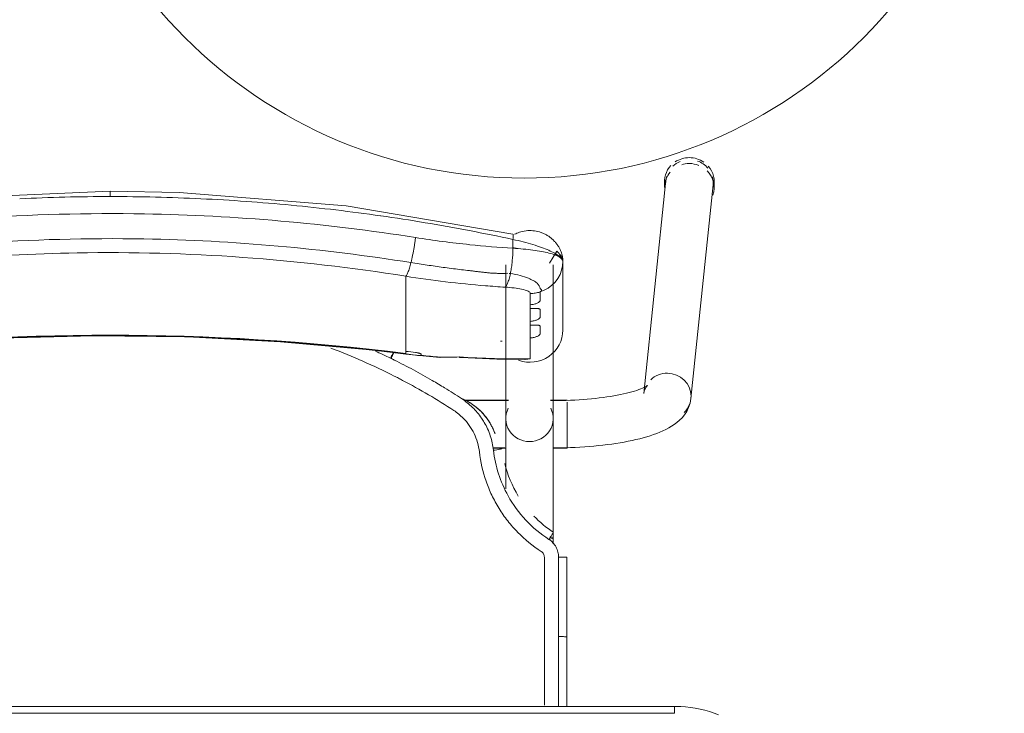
# Model space of a CAD drawing. Header units: metres. Extents: x 3 to 42.2, y -72.9 to -48.7.
# Tile 122 of 189: x 37.633 to 38.064, y -55.584 to -55.281. Entities that reach past the tile are written whole.
import ezdxf

# ---------------------------------------------------------------- set-up
doc = ezdxf.new("R2010")
doc.units = ezdxf.units.M
doc.layers.add('I-FURN', color=7, linetype='Continuous', lineweight=18)
doc.layers.add('M-MNTG-IDEN', color=1, linetype='Continuous', lineweight=9, true_color=0xff0000)

# ---------------------------------------------------------------- blocks, each defined once
blk = doc.blocks.new('ConjuntoParaAlunoTamanho6 - CJA06_ConjuntoParaAlunoTamanho6-V18-1PAV')
at = {"layer": 'I-FURN', "color": 253, "true_color": 0xaaaaaa}
for p, q in [((0.2432124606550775, 0.295256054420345), (0.2335379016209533, 0.20181709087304)), ((0.2425404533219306, 0.2945585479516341), (0.2425404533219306, 0.2919703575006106)), ((0.2541278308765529, 0.1996852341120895), (0.2638023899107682, 0.2931241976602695)), ((0.2643023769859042, 0.2919703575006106), (0.2643023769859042, 0.2945585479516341)), ((0.1981000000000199, 0.2296403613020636), (0.1981000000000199, 0.2596939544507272)), ((0.1731500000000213, 0.2581242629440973), (0.1731500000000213, 0.190968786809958)), ((0.1745693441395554, 0.2544094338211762), (0.1751254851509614, 0.254353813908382)), ((0.1938500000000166, 0.190968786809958), (0.1938500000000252, 0.2581242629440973)), ((0.1968477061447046, 0.2539495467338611), (0.1975389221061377, 0.2558006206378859)), ((0.1294314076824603, 0.243802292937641), (0.1294314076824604, 0.2531737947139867)), ((0.1947122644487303, 0.2506185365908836), (0.1958994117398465, 0.2522106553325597)), ((0.1958994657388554, 0.2522107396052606), (0.1968476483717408, 0.253949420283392)), ((0.1294314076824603, 0.2421389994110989), (0.1294314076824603, 0.2437647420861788)), ((0.1294314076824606, 0.2421389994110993), (0.1294314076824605, 0.2365253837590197)), ((0.1838599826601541, 0.2390378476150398), (0.1838599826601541, 0.2407252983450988)), ((0.1294314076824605, 0.2365253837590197), (0.1294314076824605, 0.2348620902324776)), ((0.1294314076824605, 0.2348620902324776), (0.1294314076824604, 0.2292484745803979)), ((0.183859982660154, 0.231760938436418), (0.183859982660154, 0.233448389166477)), ((0.1294314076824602, 0.2275851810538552), (0.1294314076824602, 0.2292484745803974)), ((0.1294314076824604, 0.2275851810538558), (0.1294314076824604, 0.2219715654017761)), ((0.1838599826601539, 0.2170112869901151), (0.1838599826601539, 0.2261714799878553)), ((0.1294314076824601, 0.2203082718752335), (0.1294314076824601, 0.2219715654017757)), ((0.1294586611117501, 0.219152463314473), (0.1443419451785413, 0.2175731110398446)), ((0.179439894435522, 0.2168937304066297), (0.1817272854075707, 0.2167811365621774)), ((0.1742864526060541, 0.1989367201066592), (0.154736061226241, 0.1989367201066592)), ((0.1742893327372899, 0.1987867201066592), (0.1549429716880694, 0.1987867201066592)), ((0.1938500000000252, 0.1987867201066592), (0.1927106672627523, 0.1987867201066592)), ((0.2000000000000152, 0.1989367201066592), (0.192713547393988, 0.1989367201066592)), ((0.1938500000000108, 0.1984502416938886), (0.1938500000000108, 0.1987867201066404)), ((0.1938500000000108, 0.1976441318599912), (0.1938500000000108, 0.1984502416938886)), ((0.200000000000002, 0.1937960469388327), (0.2000000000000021, 0.1981376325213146)), ((0.1938500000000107, 0.1916047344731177), (0.1938500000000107, 0.1936664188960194)), ((0.200000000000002, 0.1857279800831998), (0.200000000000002, 0.1936447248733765)), ((0.1938500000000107, 0.1858191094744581), (0.1938500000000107, 0.1868796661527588)), ((0.1938500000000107, 0.1837095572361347), (0.1938500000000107, 0.1858191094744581)), ((0.200000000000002, 0.17793672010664), (0.200000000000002, 0.1856002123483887)), ((0.1675711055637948, 0.1780867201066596), (0.172676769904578, 0.1780867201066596)), ((0.1675962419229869, 0.1779367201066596), (0.1732320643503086, 0.1779367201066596)), ((0.1937679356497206, 0.1779367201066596), (0.2000000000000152, 0.1779367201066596)), ((0.1938500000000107, 0.1780867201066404), (0.1938500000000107, 0.1795051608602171)), ((0.1938500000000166, 0.1360373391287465), (0.1938500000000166, 0.1385735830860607)), ((0.1998252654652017, 0.1302070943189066), (0.1998241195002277, 0.09530095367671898)), ((0.1998165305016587, 0.06496651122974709), (0.1998241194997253, 0.09530105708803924)), ((0.2470000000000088, 0.06496651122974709), (-0.2469999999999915, 0.06496651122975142)), ((0.2470000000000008, 0.06496651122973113), (-0.2469999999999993, 0.06496651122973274)), ((0.2470000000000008, 0.06496651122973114), (0.2470000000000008, 0.06196651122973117))]:
    blk.add_line(p, q, dxfattribs=at)
at = {"layer": 'I-FURN', "color": 253, "true_color": 0xaaaaaa, "flags": 128}
for points in [[(0.0001000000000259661, 0.290399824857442), (-0.0726695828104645, 0.2872143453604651), (-0.1448601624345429, 0.277701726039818), (-0.1760326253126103, 0.2716064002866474)], [(0.1762326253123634, 0.2716064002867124), (0.1033140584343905, 0.2839819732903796), (0.03017500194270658, 0.2898535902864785), (0.0001000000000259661, 0.290399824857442)], [(0.1762658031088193, 0.2654018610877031), (0.1762658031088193, 0.2663721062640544), (0.1762658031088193, 0.2673423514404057), (0.1762658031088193, 0.268312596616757), (0.1762658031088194, 0.2692828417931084)], [(0.1980999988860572, 0.2597125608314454), (0.1979173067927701, 0.2609157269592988), (0.1973888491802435, 0.2620831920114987), (0.1953955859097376, 0.2642028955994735), (0.1922691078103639, 0.2589586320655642)], [(0.19753892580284, 0.2558006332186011), (0.1979587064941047, 0.2577280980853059), (0.1981000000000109, 0.2596939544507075)], [(0.1980999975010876, 0.2597116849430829), (0.1980999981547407, 0.2521977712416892), (0.1980999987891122, 0.2446838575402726)], [(0.1981000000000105, 0.2296403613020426), (0.1981000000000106, 0.2371537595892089), (0.1981000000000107, 0.2446671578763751), (0.1981000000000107, 0.2521805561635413), (0.1981000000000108, 0.2596939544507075)], [(0.1917187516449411, 0.2479946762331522), (0.1933094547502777, 0.2492039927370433), (0.1947121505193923, 0.2506184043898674)], [(0.1838599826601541, 0.2407252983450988), (0.1838599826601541, 0.241946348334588), (0.1838599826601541, 0.2431673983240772), (0.1838599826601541, 0.2443884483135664), (0.1838599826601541, 0.2456094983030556)], [(0.1881000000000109, 0.2462822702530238), (0.1881000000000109, 0.2453180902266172), (0.1881000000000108, 0.2443539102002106), (0.1881000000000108, 0.243389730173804), (0.1881000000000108, 0.2424255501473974)], [(0.1881002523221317, 0.246282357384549), (0.1899707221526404, 0.2470146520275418), (0.1917187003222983, 0.247994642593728)], [(0.183859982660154, 0.233448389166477), (0.183859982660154, 0.2348457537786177), (0.183859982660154, 0.2362431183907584), (0.1838599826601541, 0.2376404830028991), (0.1838599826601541, 0.2390378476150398)], [(0.1881000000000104, 0.2386831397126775), (0.1881000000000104, 0.237799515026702), (0.1881000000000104, 0.2369158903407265), (0.1881000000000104, 0.236032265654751), (0.1881000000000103, 0.2351486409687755)], [(0.1838599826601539, 0.2261714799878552), (0.183859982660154, 0.2275688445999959), (0.183859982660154, 0.2289662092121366), (0.183859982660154, 0.2303635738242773), (0.183859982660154, 0.231760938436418)], [(0.1881000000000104, 0.2314062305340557), (0.1881000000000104, 0.2305226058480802), (0.1881000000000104, 0.2296389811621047), (0.1881000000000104, 0.2287553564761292), (0.1881000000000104, 0.2278717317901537)], [(-0.1292586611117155, 0.219152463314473), (-0.08865069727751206, 0.2234198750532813), (-0.04790057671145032, 0.2260954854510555), (-0.007073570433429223, 0.2271749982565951), (0.03376492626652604, 0.2266566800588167), (0.07454949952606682, 0.2245413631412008), (0.1152148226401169, 0.2208324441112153), (0.1294586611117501, 0.219152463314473)], [(0.1294314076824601, 0.2193726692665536), (0.1294314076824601, 0.2196065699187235), (0.1294314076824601, 0.2198404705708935), (0.1294314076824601, 0.2200743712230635), (0.1294314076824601, 0.2203082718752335)], [(0.1361000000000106, 0.2190117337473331), (0.1361000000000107, 0.2189337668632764), (0.1361000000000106, 0.2188557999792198), (0.1361000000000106, 0.2187778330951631), (0.1361000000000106, 0.2186998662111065)], [(0.153505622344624, 0.2176050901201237), (0.1692793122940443, 0.2168976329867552), (0.1813090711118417, 0.2167731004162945)], [(0.1817272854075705, 0.2167811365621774), (0.1827926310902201, 0.2168569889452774), (0.1838599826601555, 0.217011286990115)], [(0.235070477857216, 0.2053619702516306), (0.2350077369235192, 0.2053133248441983), (0.2348200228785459, 0.2051835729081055), (0.2345106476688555, 0.2049931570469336), (0.2340848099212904, 0.204758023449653), (0.2335484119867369, 0.2044905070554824), (0.2329074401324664, 0.2042001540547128), (0.2321676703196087, 0.2038943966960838), (0.231334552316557, 0.2035790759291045), (0.2304131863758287, 0.2032588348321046), (0.2294083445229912, 0.2029374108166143), (0.2283245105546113, 0.2026178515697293), (0.227165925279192, 0.2023026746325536), (0.2259366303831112, 0.2019939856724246), (0.2246405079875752, 0.2016935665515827), (0.2232813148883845, 0.2014029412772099), (0.2218627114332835, 0.2011234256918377), (0.220388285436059, 0.200856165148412), (0.2188615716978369, 0.2006021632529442), (0.2172860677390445, 0.2003623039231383), (0.2156652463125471, 0.2001373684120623), (0.214002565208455, 0.1999280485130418), (0.2123014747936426, 0.1997349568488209), (0.2105654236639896, 0.1995586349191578), (0.2087978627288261, 0.1993995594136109), (0.2070022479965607, 0.1992581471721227), (0.2051820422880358, 0.1991347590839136), (0.2033407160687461, 0.1990297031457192), (0.2014817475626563, 0.1989432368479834), (0.1996086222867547, 0.1988755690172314), (0.1977248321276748, 0.1988268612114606), (0.1958338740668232, 0.1987972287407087), (0.1939392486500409, 0.1987867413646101), (0.1938500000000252, 0.1987867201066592)], [(0.233537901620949, 0.20181709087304), (0.2337286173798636, 0.2028696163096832), (0.2340307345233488, 0.2037613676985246), (0.2343720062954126, 0.2044473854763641), (0.2346851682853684, 0.2049236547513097), (0.2349211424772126, 0.2052118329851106), (0.2350504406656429, 0.2053439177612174), (0.235070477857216, 0.2053619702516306)], [(0.2541278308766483, 0.1996852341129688), (0.2537524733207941, 0.1976222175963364), (0.2531060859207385, 0.1957226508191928), (0.25226146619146, 0.1940331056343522), (0.2512866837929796, 0.1925592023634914), (0.250231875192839, 0.1912808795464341), (0.2491278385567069, 0.19016772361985), (0.2479903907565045, 0.1891887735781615), (0.2468256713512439, 0.1883170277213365), (0.2456343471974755, 0.1875306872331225), (0.2444143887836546, 0.1868128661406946), (0.2431627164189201, 0.1861507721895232), (0.2418761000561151, 0.1855348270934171), (0.2405516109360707, 0.184957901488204), (0.2391868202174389, 0.1844147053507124), (0.2377798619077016, 0.1839013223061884), (0.2363294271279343, 0.1834148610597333), (0.234834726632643, 0.1829531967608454), (0.2332954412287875, 0.1825147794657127), (0.2317116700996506, 0.182098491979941), (0.2300838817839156, 0.181703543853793), (0.2284128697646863, 0.1813293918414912), (0.2266997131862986, 0.1809756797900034), (0.224945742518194, 0.180642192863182), (0.2231525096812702, 0.1803288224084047), (0.2213217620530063, 0.1800355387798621), (0.2194554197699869, 0.1797623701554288), (0.2175555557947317, 0.1795093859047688), (0.2156243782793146, 0.1792766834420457), (0.2136642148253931, 0.1790643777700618), (0.2116774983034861, 0.1788725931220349), (0.209666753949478, 0.1787014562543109), (0.2076345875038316, 0.1785510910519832), (0.2055836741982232, 0.1784216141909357), (0.2035167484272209, 0.1783131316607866), (0.2014365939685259, 0.1782257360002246), (0.1993460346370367, 0.1781595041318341), (0.1972479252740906, 0.1781144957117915), (0.1951451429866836, 0.1780907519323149), (0.1938500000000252, 0.1780867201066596)], [(0.1731500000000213, 0.1601508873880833), (0.1731500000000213, 0.1620004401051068), (0.1731500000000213, 0.163818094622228), (0.1731500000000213, 0.1656009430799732), (0.1731500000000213, 0.1673461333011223), (0.1731500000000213, 0.1690508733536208), (0.1731500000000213, 0.1707124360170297), (0.1731500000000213, 0.1723281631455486), (0.1731500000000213, 0.1738954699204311), (0.1731500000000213, 0.1754118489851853), (0.1731500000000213, 0.1768748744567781), (0.1731500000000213, 0.1782822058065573), (0.1731500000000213, 0.1796315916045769), (0.1731500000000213, 0.1809208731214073), (0.1731500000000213, 0.1821479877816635), (0.1731500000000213, 0.1833109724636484), (0.1731500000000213, 0.1844079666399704), (0.1731500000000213, 0.1854372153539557), (0.1731500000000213, 0.1863970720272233), (0.1731500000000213, 0.1872860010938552), (0.1731500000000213, 0.1881025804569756), (0.1731500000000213, 0.1888455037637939), (0.1731500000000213, 0.1895135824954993), (0.1731500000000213, 0.1901057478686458), (0.1731500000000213, 0.1906210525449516), (0.1731500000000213, 0.190968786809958)], [(0.1938500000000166, 0.190968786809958), (0.1938500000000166, 0.1905139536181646), (0.1938500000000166, 0.189981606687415), (0.1938500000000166, 0.1893725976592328), (0.1938500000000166, 0.1886879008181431), (0.1938500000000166, 0.1879286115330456), (0.1938500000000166, 0.1870959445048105), (0.1938500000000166, 0.1861912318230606), (0.1938500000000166, 0.1852159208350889), (0.1938500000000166, 0.1841715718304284), (0.1938500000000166, 0.1830598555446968), (0.1938500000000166, 0.1818825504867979), (0.1938500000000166, 0.1806415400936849), (0.1938500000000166, 0.1793388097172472), (0.1938500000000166, 0.1779764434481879), (0.1938500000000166, 0.1765566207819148), (0.1938500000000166, 0.1750816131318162), (0.1938500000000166, 0.1735537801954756), (0.1938500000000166, 0.1719755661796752), (0.1938500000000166, 0.1703494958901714), (0.1938500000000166, 0.1686781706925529), (0.1938500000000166, 0.1669642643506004), (0.1938500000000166, 0.1652105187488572), (0.1938500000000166, 0.1634197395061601), (0.1938500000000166, 0.1615947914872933), (0.1938500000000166, 0.1597385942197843), (0.1938500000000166, 0.1578541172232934), (0.1938500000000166, 0.1559443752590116), (0.1938500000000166, 0.1540124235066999), (0.1938500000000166, 0.1520613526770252), (0.1938500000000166, 0.1500942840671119), (0.1938500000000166, 0.1481143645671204), (0.1938500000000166, 0.1461247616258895), (0.1938500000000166, 0.1441286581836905), (0.1938500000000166, 0.1421292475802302), (0.1938500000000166, 0.1401297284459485), (0.1938500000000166, 0.1385735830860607)], [(0.168410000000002, 0.1843247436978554), (0.168410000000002, 0.184339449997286), (0.168410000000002, 0.1843541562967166), (0.168410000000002, 0.1843688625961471), (0.168410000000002, 0.1843835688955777)], [(0.1962270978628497, 0.1302521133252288), (0.19622673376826, 0.126394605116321), (0.1962264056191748, 0.1225375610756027), (0.1962261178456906, 0.1186811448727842), (0.1962258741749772, 0.1148255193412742), (0.1962256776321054, 0.1109708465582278), (0.1962255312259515, 0.1071172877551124), (0.196225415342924, 0.1032650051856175), (0.1962252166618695, 0.0994141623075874), (0.1962252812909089, 0.09556492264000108)], [(0.2662049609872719, 0.06136458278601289), (0.264214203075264, 0.06209306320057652), (0.2621959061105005, 0.06274135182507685), (0.2601532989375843, 0.06330841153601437), (0.2580896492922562, 0.06379333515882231), (0.2560082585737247, 0.06419534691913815), (0.2539124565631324, 0.06451380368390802), (0.2518055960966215, 0.06474819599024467), (0.2496910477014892, 0.06489814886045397), (0.2475721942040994, 0.06496342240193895), (0.2470000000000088, 0.06496651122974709)], [(0.2469999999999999, 0.0619665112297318), (0.1234999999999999, 0.0619665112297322), (-1.453485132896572e-16, 0.06196651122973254), (-0.1235000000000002, 0.06196651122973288), (-0.2470000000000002, 0.06196651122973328)], [(-0.2469999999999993, 0.06196651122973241), (-0.1234999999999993, 0.0619665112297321), (7.44471151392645e-16, 0.06196651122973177), (0.1235000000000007, 0.06196651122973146), (0.2470000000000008, 0.06196651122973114)]]:
    blk.add_lwpolyline(points, dxfattribs=at)
at = {"layer": 'I-FURN', "color": 253, "true_color": 0xaaaaaa}
for centre, major_axis, ratio, start_param, end_param in [((0.2534214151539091, 0.2945585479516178), (0.01088096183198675, 0), 0.9659258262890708, 2.404321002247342, 3.312013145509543), ((0.253507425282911, 0.2941901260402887), (-0.01029496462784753, 0.001065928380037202), 0.9671584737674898, 5.223080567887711, 5.597592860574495), ((0.2534214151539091, 0.2945585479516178), (0.01088096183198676, 0), 0.96592582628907, 1.570796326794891, 2.182165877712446), ((0.2534214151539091, 0.2919703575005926), (0.01088096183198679, 0), 0.9659258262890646, 1.58169353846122, 1.883969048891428), ((0.2534214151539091, 0.2945585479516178), (-0.01088096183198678, 5.623562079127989e-17), 0.9659258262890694, 4.098127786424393, 4.71238898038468), ((0.2534214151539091, 0.2919703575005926), (0.01088096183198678, 0), 0.9659258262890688, 1.176355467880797, 1.570796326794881), ((0.253507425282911, 0.2941901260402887), (-0.0102949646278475, 0.001065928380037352), 0.9671584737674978, 3.921543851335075, 4.467460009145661), ((0.2534214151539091, 0.2919703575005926), (0.0108809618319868, 0), 0.9659258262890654, 2.446266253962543, 3.141592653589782), ((0.2534214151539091, 0.2919703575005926), (0.01088096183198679, 0), 0.9659258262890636, 5.959866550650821, 7.062609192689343), ((0.2534214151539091, 0.2945585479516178), (0.01088096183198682, 0), 0.9659258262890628, 6.052088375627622, 6.985955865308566), ((0.253507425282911, 0.2941901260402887), (-0.01029496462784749, 0.001065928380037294), 0.9671584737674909, 6.102342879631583, 6.38299102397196), ((0.253507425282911, 0.2941901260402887), (-0.01029496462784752, 0.00106592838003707), 0.9671584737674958, 3.141592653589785, 3.502974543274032), ((9.999999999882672e-05, -0.7715866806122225), (1.021100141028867, 0), 0.9781476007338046, 1.44377104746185, 1.697821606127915), ((9.999999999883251e-05, -0.7711708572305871), (1.0208981, 0), 0.9781476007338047, 1.443771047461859, 1.697821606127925), ((0.1837000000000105, 0.2296403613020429), (0.01439999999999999, 0), 0.9781476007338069, 4.362104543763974, 6.28318530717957), ((0.1794715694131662, 0.6012766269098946), (0.3849999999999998, 0), 0.9781476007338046, 4.689765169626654, 4.691851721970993), ((0.1794715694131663, 0.6035636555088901), (0.3949999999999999, 0), 0.9781476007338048, 4.585363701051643, 4.595995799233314), ((0.1794715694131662, 0.6022122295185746), (0.3947979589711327, 0), 0.9781476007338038, 4.585363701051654, 4.595935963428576), ((0.1794715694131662, 0.6026280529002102), (0.3949999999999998, 0), 0.9781476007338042, 4.602237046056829, 4.623286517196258), ((0.1452124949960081, 0.227535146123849), (0.0008705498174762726, 0.009962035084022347), 0.01850094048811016, 2.932960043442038, 3.325659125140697), ((0.1794715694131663, 0.6033557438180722), (0.3949999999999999, 0), 0.9781476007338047, 4.644485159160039, 4.723499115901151), ((0.2438328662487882, 0.2007511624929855), (-0.01029496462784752, 0.001065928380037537), 0.9671584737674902, 4.812194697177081, 5.597592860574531), ((0.2438328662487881, 0.2007511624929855), (-0.01029496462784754, 0.001065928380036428), 0.967158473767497, 3.241398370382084, 4.812194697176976), ((0.2438328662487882, 0.2007511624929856), (-0.01029496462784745, 0.001065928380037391), 0.9671584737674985, 2.456000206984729, 3.241398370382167), ((0.1835000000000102, 0.1909687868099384), (0.01035000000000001, 0), 0.9781476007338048, 2.686586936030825, 4.712388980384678), ((0.1835000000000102, 0.1909687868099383), (0.01035000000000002, 0), 0.9781476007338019, 4.712388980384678, 6.738191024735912), ((0.1835000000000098, 0.1385735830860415), (0.01034999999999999, 0), 0.06975647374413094, 5.75958653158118, 6.776353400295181)]:
    blk.add_ellipse(centre, major_axis=major_axis, ratio=ratio, start_param=start_param, end_param=end_param, dxfattribs=at)
for points in [[(0.0001000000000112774, 0.2903571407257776), (0.0001000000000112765, 0.2902912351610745), (0.0001000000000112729, 0.2900051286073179), (0.0001000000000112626, 0.2891558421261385), (0.0001000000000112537, 0.2884139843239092), (0.0001000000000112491, 0.2880248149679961)], [(-0.01972185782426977, 0.2877884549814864), (-0.02632733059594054, 0.2876310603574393), (-0.03292992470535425, 0.2873952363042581), (-0.03952642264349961, 0.2870815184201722)], [(0.0001000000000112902, 0.2880248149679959), (-0.006508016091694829, 0.288024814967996), (-0.01311637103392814, 0.2879458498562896), (-0.01972184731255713, 0.2877884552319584)], [(0.01992242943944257, 0.287788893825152), (0.01331661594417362, 0.287946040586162), (0.006708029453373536, 0.2880248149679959), (0.0001000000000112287, 0.288024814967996)], [(0.03972822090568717, 0.287082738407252), (0.03313130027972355, 0.2873962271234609), (0.026528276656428, 0.2876317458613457), (0.01992248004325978, 0.2877888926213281)], [(0.05949739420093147, 0.285908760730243), (0.05291607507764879, 0.2863777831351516), (0.04632532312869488, 0.2867692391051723), (0.03972846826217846, 0.2870827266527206)], [(0.07920996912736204, 0.284269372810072), (0.07265096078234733, 0.2848931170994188), (0.06607919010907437, 0.2854396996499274), (0.05949798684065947, 0.2859087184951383)], [(0.09884629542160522, 0.2821678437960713), (0.09231561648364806, 0.2829446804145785), (0.08576917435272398, 0.2836456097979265), (0.07920996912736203, 0.284269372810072)], [(0.1183880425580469, 0.2796108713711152), (0.1118923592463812, 0.2805381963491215), (0.1053779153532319, 0.2813908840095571), (0.0988477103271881, 0.2821676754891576)], [(0.1378172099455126, 0.276606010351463), (0.1313620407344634, 0.2776813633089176), (0.1248851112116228, 0.2786833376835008), (0.1183894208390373, 0.2796106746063)], [(0.1571157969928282, 0.2731608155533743), (0.1507070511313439, 0.2743816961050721), (0.1442735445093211, 0.2755304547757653), (0.1378182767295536, 0.2766058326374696)], [(0.1762658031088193, 0.2692828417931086), (0.1699094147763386, 0.2706467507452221), (0.1635252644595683, 0.2719397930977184), (0.1571163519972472, 0.2731607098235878)], [(0.1762658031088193, 0.2692828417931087), (0.1763289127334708, 0.2696584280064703), (0.1764189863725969, 0.2703746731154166), (0.1764353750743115, 0.2712021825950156), (0.1763587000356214, 0.2714863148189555), (0.1763029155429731, 0.2715564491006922)], [(0.1316375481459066, 0.2591403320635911), (0.1317514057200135, 0.2595920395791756), (0.1319774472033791, 0.2605307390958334), (0.1323069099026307, 0.2620269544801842), (0.1326223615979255, 0.2635911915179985), (0.1329198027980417, 0.2652023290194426), (0.1331950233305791, 0.2668394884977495), (0.1334445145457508, 0.2684805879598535), (0.1335915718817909, 0.2695629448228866), (0.1336597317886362, 0.2700975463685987)], [(0.175125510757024, 0.254353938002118), (0.1751984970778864, 0.2547076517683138), (0.175339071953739, 0.2554367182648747), (0.1755320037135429, 0.2565866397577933), (0.1757052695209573, 0.2577841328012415), (0.175857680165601, 0.259019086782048), (0.1759880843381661, 0.2602816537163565), (0.176095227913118, 0.2615619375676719), (0.1761782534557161, 0.2628495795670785), (0.176236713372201, 0.2641342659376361), (0.1762589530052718, 0.2649819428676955), (0.1762658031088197, 0.2654018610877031)], [(0.1981000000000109, 0.2596939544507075), (0.1981000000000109, 0.2603482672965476), (0.1970264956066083, 0.2616503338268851), (0.1923900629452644, 0.2633751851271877), (0.1852348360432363, 0.264697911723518), (0.1793352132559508, 0.265233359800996), (0.1762658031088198, 0.265401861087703)], [(0.1781109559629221, 0.2652801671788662), (0.1775085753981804, 0.2654472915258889), (0.1768999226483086, 0.2656099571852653), (0.1762885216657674, 0.2657672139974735)], [(0.1294314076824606, 0.2531737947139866), (0.1295198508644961, 0.253273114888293), (0.1297044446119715, 0.2535308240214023), (0.1300007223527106, 0.2540876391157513), (0.1303127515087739, 0.2548081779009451), (0.1306367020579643, 0.2556847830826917), (0.1309683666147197, 0.2567044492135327), (0.131303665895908, 0.2578553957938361), (0.1315267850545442, 0.2587009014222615), (0.1316375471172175, 0.2591403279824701)], [(0.1728535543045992, 0.2483980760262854), (0.1729696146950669, 0.2485030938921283), (0.1732027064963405, 0.2487702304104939), (0.1735510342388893, 0.2493354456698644), (0.1738939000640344, 0.250058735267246), (0.174227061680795, 0.2509327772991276), (0.1745466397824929, 0.2519451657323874), (0.1748487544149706, 0.2530845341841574), (0.1750359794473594, 0.2539200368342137), (0.1751255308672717, 0.2543540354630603)], [(0.1838599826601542, 0.2456094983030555), (0.1842192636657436, 0.2456134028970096), (0.1849375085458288, 0.2456477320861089), (0.1860079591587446, 0.2457777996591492), (0.1870655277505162, 0.2459854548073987), (0.1877580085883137, 0.2461749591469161), (0.1881001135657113, 0.246282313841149)], [(0.124341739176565, 0.2095039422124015), (0.1152901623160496, 0.2140849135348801), (0.106070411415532, 0.2181435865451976), (0.09665883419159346, 0.2216798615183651)], [(0.1159427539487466, 0.2205001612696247), (0.1182084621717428, 0.2194714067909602), (0.1204604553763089, 0.2184124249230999), (0.1226981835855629, 0.2173235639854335)], [(0.1336000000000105, 0.2198095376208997), (0.1337709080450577, 0.2197895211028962), (0.1341016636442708, 0.2197447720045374), (0.1345570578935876, 0.2196652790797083), (0.1349943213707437, 0.2195675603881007), (0.1353772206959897, 0.2194610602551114), (0.1356877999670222, 0.2193475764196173), (0.1359253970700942, 0.219230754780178), (0.1360624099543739, 0.2191208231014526), (0.1360974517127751, 0.2190478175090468), (0.1361000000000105, 0.2190117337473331)], [(0.1243563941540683, 0.2165087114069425), (0.124080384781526, 0.2166453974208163), (0.1235279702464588, 0.2169178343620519), (0.122974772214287, 0.2171883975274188), (0.1226979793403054, 0.2173232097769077)], [(0.1233396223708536, 0.218131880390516), (0.1231915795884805, 0.2178324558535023), (0.1230392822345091, 0.2175283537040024), (0.1228883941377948, 0.2172307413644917)], [(0.1239464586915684, 0.2193573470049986), (0.1237666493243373, 0.2189779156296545), (0.1235632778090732, 0.2185567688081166), (0.1233517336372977, 0.2181258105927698)], [(0.1240870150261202, 0.2196556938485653), (0.1240631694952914, 0.2196047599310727), (0.1240387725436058, 0.2195528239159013), (0.1240138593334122, 0.2194999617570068)], [(0.1409843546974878, 0.2075760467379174), (0.1382577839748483, 0.2091620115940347), (0.1327588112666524, 0.2122360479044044), (0.127170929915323, 0.2151169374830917), (0.1243563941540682, 0.2165087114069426)], [(0.1361000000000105, 0.2186998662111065), (0.136100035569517, 0.2186828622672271), (0.1360918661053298, 0.2186492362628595), (0.1360665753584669, 0.2186169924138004), (0.1360494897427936, 0.2186013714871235)], [(0.1443226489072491, 0.217792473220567), (0.145762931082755, 0.2177625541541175), (0.1486002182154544, 0.2177478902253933), (0.1513336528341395, 0.2178205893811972), (0.15267016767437, 0.2178778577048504)], [(0.1526701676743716, 0.2178778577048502), (0.1531962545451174, 0.2175770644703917), (0.1536937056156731, 0.2175210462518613), (0.1541742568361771, 0.2177192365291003)], [(0.127982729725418, 0.2076229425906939), (0.1273791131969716, 0.2079405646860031), (0.1261687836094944, 0.2085716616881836), (0.1249518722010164, 0.2091945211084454), (0.1243417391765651, 0.2095039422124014)], [(0.1503955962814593, 0.1944471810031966), (0.1467277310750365, 0.1968417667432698), (0.139345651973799, 0.2014179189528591), (0.1318066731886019, 0.205611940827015), (0.1279827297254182, 0.2076229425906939)], [(0.1463509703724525, 0.2043213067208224), (0.1454617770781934, 0.2048741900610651), (0.1436780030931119, 0.205969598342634), (0.1418838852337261, 0.2070440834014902), (0.1409843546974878, 0.207576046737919)], [(0.1537794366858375, 0.1996302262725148), (0.152557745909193, 0.2004277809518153), (0.1501008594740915, 0.2020049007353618), (0.1476209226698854, 0.2035451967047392), (0.1463764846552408, 0.2043055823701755)], [(0.1586329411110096, 0.1970969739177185), (0.1570319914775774, 0.1982151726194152), (0.1553072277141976, 0.1991556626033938), (0.1535014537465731, 0.1998979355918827)], [(0.1537415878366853, 0.1997177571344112), (0.1547233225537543, 0.1993071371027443), (0.1557480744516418, 0.1988086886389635), (0.1568013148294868, 0.1981978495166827)], [(0.1624994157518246, 0.1911047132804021), (0.1613359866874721, 0.192802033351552), (0.1586948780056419, 0.1959437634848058), (0.1554966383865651, 0.1985081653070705), (0.1537794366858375, 0.1996302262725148)], [(0.1544771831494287, 0.1911188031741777), (0.1538595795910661, 0.1917419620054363), (0.1525591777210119, 0.1929224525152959), (0.1511359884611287, 0.193963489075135), (0.1503955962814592, 0.1944471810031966)], [(0.1615632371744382, 0.1763592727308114), (0.1612423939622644, 0.179146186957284), (0.1596820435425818, 0.1845386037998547), (0.1564514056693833, 0.1891220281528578), (0.1544771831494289, 0.1911188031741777)], [(0.1637112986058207, 0.1892355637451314), (0.163521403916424, 0.1895535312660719), (0.1631293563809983, 0.1901833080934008), (0.1627133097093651, 0.1907999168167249), (0.1624994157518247, 0.191104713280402)], [(0.1650109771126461, 0.1907575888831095), (0.1653668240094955, 0.1902631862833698), (0.1660439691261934, 0.1892504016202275), (0.1669511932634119, 0.1876675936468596), (0.1677473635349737, 0.1860264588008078), (0.16820222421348, 0.1848969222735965), (0.1684100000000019, 0.1843247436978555)], [(0.1677424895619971, 0.1770639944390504), (0.1674964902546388, 0.1792013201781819), (0.1665590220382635, 0.1834307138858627), (0.164789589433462, 0.1873763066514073), (0.1637112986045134, 0.1892355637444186)], [(0.1714634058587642, 0.1778021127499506), (0.1714682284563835, 0.1777616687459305), (0.1712817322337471, 0.177658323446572), (0.1704566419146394, 0.1774597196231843), (0.1692131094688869, 0.1772481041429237), (0.1682328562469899, 0.1771200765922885), (0.1677424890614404, 0.1770642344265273)], [(0.178597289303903, 0.1570264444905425), (0.1759043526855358, 0.1614435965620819), (0.1738953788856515, 0.1662789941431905), (0.1726455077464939, 0.1712891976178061)], [(0.1939136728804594, 0.1411945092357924), (0.1908365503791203, 0.143207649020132), (0.1879501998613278, 0.1455989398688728), (0.1853711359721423, 0.1482650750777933)], [(0.1919863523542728, 0.1380495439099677), (0.1922544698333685, 0.1384598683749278), (0.1927841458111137, 0.1392806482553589), (0.1934388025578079, 0.1403259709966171), (0.1938540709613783, 0.1410265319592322), (0.1939293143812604, 0.1411928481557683), (0.1939136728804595, 0.1411945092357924)], [(0.1962270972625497, 0.1302521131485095), (0.1962244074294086, 0.1310361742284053), (0.196036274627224, 0.1325521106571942), (0.1951915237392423, 0.1347279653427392), (0.1938272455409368, 0.1366302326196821), (0.1926490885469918, 0.137618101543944), (0.1919863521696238, 0.1380501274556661)], [(0.1900014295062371, 0.1302474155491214), (0.1900004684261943, 0.1305019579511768), (0.1899391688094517, 0.1309935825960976), (0.1896635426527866, 0.1316979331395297), (0.189220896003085, 0.132311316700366), (0.1888417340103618, 0.132628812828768), (0.1886288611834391, 0.1327672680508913)], [(0.1900013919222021, 0.09555402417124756), (0.190001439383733, 0.09868370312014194), (0.1900013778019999, 0.1048192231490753), (0.1900014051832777, 0.1131431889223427), (0.1900014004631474, 0.1217255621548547), (0.1900014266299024, 0.1274031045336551), (0.190001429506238, 0.1302474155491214)], [(0.1998210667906, 0.1302049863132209), (0.1998445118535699, 0.1302108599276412), (0.1996945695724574, 0.130222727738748), (0.1989137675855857, 0.1302381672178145), (0.1976969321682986, 0.1302488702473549), (0.1967197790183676, 0.1302517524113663), (0.1962270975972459, 0.1302520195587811)], [(0.1998187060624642, 0.1302043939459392), (0.1998185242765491, 0.1272925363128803), (0.1998182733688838, 0.1243806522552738), (0.1998180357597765, 0.1214692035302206)], [(0.1998198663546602, 0.09528842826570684), (0.1998196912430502, 0.1010983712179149), (0.1998194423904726, 0.1127324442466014), (0.199820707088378, 0.1243808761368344), (0.1998210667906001, 0.1302049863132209)], [(0.1998174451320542, 0.1127339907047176), (0.199817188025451, 0.1069128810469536), (0.1998173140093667, 0.1010953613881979), (0.1998174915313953, 0.09528493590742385)], [(0.1962252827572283, 0.0955648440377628), (0.1966195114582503, 0.0955637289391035), (0.197011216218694, 0.09555819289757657), (0.1973810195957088, 0.09554851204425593)], [(0.1973810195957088, 0.09554851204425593), (0.1977508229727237, 0.09553883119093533), (0.1980987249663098, 0.095525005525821), (0.1984075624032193, 0.09550772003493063)], [(0.1998241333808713, 0.09530095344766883), (0.1998241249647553, 0.0952967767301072), (0.1998227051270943, 0.09529260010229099), (0.1998198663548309, 0.09528842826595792)], [(0.1998200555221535, 0.06496652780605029), (0.1998200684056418, 0.07507383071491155), (0.1998199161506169, 0.08518111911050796), (0.199819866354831, 0.09528842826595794)], [(0.1998176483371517, 0.07533813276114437), (0.1998176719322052, 0.0718809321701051), (0.1998176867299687, 0.06842373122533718), (0.199817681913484, 0.06496652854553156)]]:
    blk.add_open_spline(points, degree=3, dxfattribs=at)
for points, knots in [([(-0.1334597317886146, 0.2700975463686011), (-0.0847039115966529, 0.2777950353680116), (0.005190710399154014, 0.2841531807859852), (0.09465608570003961, 0.2762553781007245), (0.1336597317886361, 0.2700975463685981)], [-1, -1, -1, -1, -0.4444444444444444, 0, 0, 0, 0]), ([(0.176985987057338, 0.2715293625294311), (0.1776537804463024, 0.271873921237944), (0.1792654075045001, 0.2725544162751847), (0.1819571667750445, 0.2731539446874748), (0.1849590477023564, 0.2732031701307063), (0.1874098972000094, 0.2727407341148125), (0.1890477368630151, 0.2721641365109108), (0.1899555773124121, 0.271763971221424), (0.1906190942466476, 0.2714305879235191), (0.1912702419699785, 0.2710585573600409), (0.1921219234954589, 0.2705073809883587), (0.1931349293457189, 0.2697297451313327), (0.1942280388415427, 0.268695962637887), (0.1951608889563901, 0.2676305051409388), (0.1959446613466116, 0.2665608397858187), (0.1966003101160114, 0.2654700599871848), (0.1971213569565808, 0.2643906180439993), (0.1975150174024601, 0.2633435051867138), (0.1977954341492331, 0.2623445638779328), (0.1980407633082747, 0.2610829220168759), (0.1980992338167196, 0.2602308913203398), (0.1980999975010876, 0.2597116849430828)], [0.3275759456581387, 0.3275759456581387, 0.3275759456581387, 0.3275759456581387, 0.375, 0.4375, 0.5, 0.5625, 0.59375, 0.609375, 0.625, 0.640625, 0.65625, 0.6875, 0.71875, 0.75, 0.78125, 0.8125, 0.84375, 0.875, 0.90625, 0.9375, 1, 1, 1, 1]), ([(-0.1314375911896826, 0.2591405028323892), (-0.0834284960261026, 0.2668293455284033), (0.005115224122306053, 0.2731845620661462), (0.09323131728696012, 0.2652914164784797), (0.1316375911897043, 0.2591405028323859)], [-1, -1, -1, -1, -0.4444444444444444, 0, 0, 0, 0]), ([(0.1336597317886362, 0.2700975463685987), (0.1415528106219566, 0.2688514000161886), (0.155777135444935, 0.2669874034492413), (0.1699719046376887, 0.2657985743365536), (0.1762658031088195, 0.2654018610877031)], [-1, -1, -1, -1, -0.4444444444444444, 0, 0, 0, 0]), ([(0.1762658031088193, 0.2692828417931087), (0.1778018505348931, 0.2689533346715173), (0.1808409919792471, 0.2682343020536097), (0.1851045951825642, 0.267035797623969), (0.1888538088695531, 0.2657760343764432), (0.1930172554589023, 0.2641128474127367), (0.1970774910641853, 0.2618686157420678), (0.198099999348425, 0.260342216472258), (0.1980999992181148, 0.2597116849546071)], [0, 0, 0, 0, 0.125, 0.25, 0.375, 0.5, 0.75, 1, 1, 1, 1]), ([(0.1294314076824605, 0.2531737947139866), (0.08224027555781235, 0.260753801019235), (-0.00483574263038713, 0.2670240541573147), (-0.0914775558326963, 0.2592379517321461), (-0.1292314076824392, 0.2531737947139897)], [-1, -1, -1, -1, -0.4444444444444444, 0, 0, 0, 0]), ([(0.1316375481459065, 0.2591403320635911), (0.1339949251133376, 0.2587682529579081), (0.1387087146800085, 0.2580511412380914), (0.145774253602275, 0.2570563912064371), (0.1516557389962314, 0.2562947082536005), (0.1557684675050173, 0.2557982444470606), (0.1581167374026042, 0.2555225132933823), (0.1598777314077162, 0.2553247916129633), (0.1616345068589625, 0.2551123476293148), (0.163388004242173, 0.2548905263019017), (0.1651435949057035, 0.2546919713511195), (0.1669065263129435, 0.2545489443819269), (0.1686772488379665, 0.254466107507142), (0.1710430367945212, 0.2544048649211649), (0.1728237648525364, 0.2544237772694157), (0.1740129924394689, 0.2544652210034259)], [0, 0, 0, 0, 0.1666666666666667, 0.3333333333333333, 0.5, 0.5833333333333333, 0.625, 0.6666666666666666, 0.7083333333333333, 0.75, 0.7916666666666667, 0.8333333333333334, 0.875, 0.9166666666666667, 1, 1, 1, 1]), ([(0.1958851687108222, 0.2625658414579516), (0.1956481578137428, 0.2626327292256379), (0.1951721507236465, 0.2627089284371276), (0.1947024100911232, 0.2626715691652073), (0.1944798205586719, 0.2626293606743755)], [0.3140408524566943, 0.3140408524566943, 0.3140408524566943, 0.3140408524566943, 0.375, 0.4333513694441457, 0.4333513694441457, 0.4333513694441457, 0.4333513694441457]), ([(0.1980999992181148, 0.2597116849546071), (0.1980996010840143, 0.260236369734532), (0.1978717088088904, 0.2610111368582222), (0.1972346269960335, 0.2618287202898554), (0.1968233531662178, 0.2621375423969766), (0.1966025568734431, 0.2622644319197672)], [0, 0, 0, 0, 0.125, 0.1875, 0.25, 0.25, 0.25, 0.25]), ([(0.175125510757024, 0.254353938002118), (0.176610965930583, 0.2541414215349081), (0.1794849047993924, 0.2535802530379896), (0.1828421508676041, 0.2524625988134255), (0.1848968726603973, 0.2514475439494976), (0.1860769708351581, 0.2506942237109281), (0.1875352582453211, 0.2495319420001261), (0.1881197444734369, 0.2485382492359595), (0.1880995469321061, 0.2477843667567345)], [0, 0, 0, 0, 0.2, 0.4, 0.55, 0.625, 0.7, 1, 1, 1, 1]), ([(0.1294314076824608, 0.2531737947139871), (0.1352201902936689, 0.2522542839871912), (0.1468102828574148, 0.250642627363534), (0.1612933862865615, 0.2491934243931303), (0.1699656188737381, 0.248576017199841), (0.1728535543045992, 0.2483980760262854)], [0, 0, 0, 0, 0.4, 0.8, 1, 1, 1, 1]), ([(0.1728535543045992, 0.2483980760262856), (0.1755507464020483, 0.2482318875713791), (0.1796609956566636, 0.2477478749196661), (0.1831662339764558, 0.2466767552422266), (0.1838599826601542, 0.2459684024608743), (0.1838599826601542, 0.2456094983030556)], [0, 0, 0, 0, 0.4444444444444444, 0.7222222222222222, 1, 1, 1, 1]), ([(0.1880995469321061, 0.2477843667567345), (0.1882111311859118, 0.2477232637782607), (0.1883579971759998, 0.2476272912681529), (0.1884924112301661, 0.2475082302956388), (0.1885590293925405, 0.2474384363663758), (0.1886026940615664, 0.2473847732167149), (0.1886449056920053, 0.2473317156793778), (0.1887018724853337, 0.2472627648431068), (0.1887642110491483, 0.247175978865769), (0.1887960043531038, 0.2470814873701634), (0.1887919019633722, 0.2469975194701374), (0.1887699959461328, 0.2469290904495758), (0.1887312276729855, 0.2468562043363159), (0.188663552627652, 0.246755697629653), (0.1884990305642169, 0.2465703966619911), (0.1882804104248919, 0.2463989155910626), (0.1881002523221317, 0.246282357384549)], [0, 0, 0, 0, 0.1666666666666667, 0.25, 0.2916666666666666, 0.3333333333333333, 0.375, 0.4166666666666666, 0.5, 0.5833333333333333, 0.625, 0.6666666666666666, 0.7083333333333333, 0.75, 0.8333333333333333, 1, 1, 1, 1]), ([(0.1881000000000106, 0.2424255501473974), (0.1880963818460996, 0.2423607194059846), (0.188040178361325, 0.2422189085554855), (0.1878179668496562, 0.2419776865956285), (0.187426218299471, 0.2416987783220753), (0.1869086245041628, 0.2414201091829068), (0.1862881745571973, 0.2411678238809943), (0.1853208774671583, 0.2408807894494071), (0.1844802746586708, 0.2407546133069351), (0.183859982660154, 0.2407252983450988)], [0, 0, 0, 0, 0.125, 0.25, 0.375, 0.5, 0.625, 0.75, 1, 1, 1, 1]), ([(0.183859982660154, 0.2390378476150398), (0.1844802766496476, 0.239021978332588), (0.185320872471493, 0.2390289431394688), (0.1862880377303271, 0.2390413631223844), (0.1869083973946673, 0.2390415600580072), (0.1874260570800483, 0.2390167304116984), (0.1878178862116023, 0.2389577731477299), (0.1880401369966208, 0.2388520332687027), (0.188096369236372, 0.2387456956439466), (0.1881000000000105, 0.2386831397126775)], [0, 0, 0, 0, 0.25, 0.375, 0.5, 0.625, 0.75, 0.875, 1, 1, 1, 1]), ([(0.1881000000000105, 0.2351486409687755), (0.1880963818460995, 0.2350838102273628), (0.1880401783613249, 0.2349419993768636), (0.1878179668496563, 0.2347007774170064), (0.1874262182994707, 0.2344218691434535), (0.1869086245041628, 0.234143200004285), (0.1862881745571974, 0.2338909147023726), (0.1853208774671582, 0.2336038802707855), (0.1844802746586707, 0.2334777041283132), (0.183859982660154, 0.233448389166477)], [0, 0, 0, 0, 0.125, 0.25, 0.375, 0.5, 0.625, 0.75, 1, 1, 1, 1]), ([(0.1838599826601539, 0.231760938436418), (0.1844802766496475, 0.2317450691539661), (0.185320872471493, 0.2317520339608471), (0.186288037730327, 0.2317644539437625), (0.1869083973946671, 0.2317646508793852), (0.1874260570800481, 0.2317398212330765), (0.1878178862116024, 0.2316808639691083), (0.1880401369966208, 0.2315751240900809), (0.188096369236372, 0.2314687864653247), (0.1881000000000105, 0.2314062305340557)], [0, 0, 0, 0, 0.25, 0.375, 0.5, 0.625, 0.75, 0.875, 1, 1, 1, 1]), ([(0.1881000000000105, 0.2278717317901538), (0.1880963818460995, 0.227806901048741), (0.1880401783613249, 0.2276650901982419), (0.1878179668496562, 0.2274238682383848), (0.1874262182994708, 0.2271449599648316), (0.1869086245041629, 0.2268662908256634), (0.1862881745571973, 0.2266140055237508), (0.1853208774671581, 0.2263269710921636), (0.1844802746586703, 0.2262007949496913), (0.1838599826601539, 0.2261714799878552)], [0, 0, 0, 0, 0.125, 0.25, 0.375, 0.5, 0.625, 0.75, 1, 1, 1, 1]), ([(0.1226981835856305, 0.2173235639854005), (0.1229127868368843, 0.2177608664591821), (0.1233254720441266, 0.218589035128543), (0.1237082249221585, 0.2193342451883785), (0.1238683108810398, 0.2196407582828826)], [0, 0, 0, 0, 0.25, 0.4631019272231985, 0.4631019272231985, 0.4631019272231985, 0.4631019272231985]), ([(0.1360494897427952, 0.2186013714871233), (0.1360175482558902, 0.2185744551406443), (0.1359330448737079, 0.2185317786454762), (0.1357483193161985, 0.2184966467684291), (0.135491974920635, 0.2184863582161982), (0.1350841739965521, 0.2185006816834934), (0.1344517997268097, 0.218560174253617), (0.1338969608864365, 0.2186231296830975), (0.133600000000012, 0.2186570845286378)], [0, 0, 0, 0, 0.125, 0.25, 0.375, 0.5, 0.75, 1, 1, 1, 1]), ([(0.1568341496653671, 0.1981787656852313), (0.1576358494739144, 0.1977121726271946), (0.1591901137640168, 0.1966947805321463), (0.1620692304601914, 0.1943444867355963), (0.1639299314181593, 0.1922594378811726), (0.165010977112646, 0.1907575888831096)], [0, 0, 0, 0, 0.25, 0.5, 1, 1, 1, 1]), ([(0.168410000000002, 0.1843835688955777), (0.1679579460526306, 0.1856258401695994), (0.1668592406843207, 0.1880705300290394), (0.163830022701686, 0.192726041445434), (0.160810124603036, 0.1955762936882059), (0.1586329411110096, 0.1970969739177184)], [0, 0, 0, 0, 0.25, 0.5, 1, 1, 1, 1]), ([(0.1677424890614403, 0.1770642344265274), (0.1685377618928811, 0.1700966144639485), (0.1734462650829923, 0.1547384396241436), (0.1846099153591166, 0.142808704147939), (0.1919863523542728, 0.1380495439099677)], [0, 0, 0, 0, 0.4444444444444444, 1, 1, 1, 1]), ([(0.1886288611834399, 0.1327672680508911), (0.184858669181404, 0.135214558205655), (0.1797445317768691, 0.1393737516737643), (0.1738871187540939, 0.1460517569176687), (0.170072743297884, 0.151491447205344), (0.166899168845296, 0.1573206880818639), (0.1635278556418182, 0.1655172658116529), (0.1620792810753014, 0.1719219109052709), (0.1615632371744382, 0.1763592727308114)], [0, 0, 0, 0, 0.25, 0.375, 0.5, 0.625, 0.75, 1, 1, 1, 1]), ([(0.1900014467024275, 0.0654809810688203), (0.1900014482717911, 0.06616760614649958), (0.1900014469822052, 0.06810506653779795), (0.1900014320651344, 0.07087669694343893), (0.1900014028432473, 0.07364734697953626), (0.1900013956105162, 0.0761767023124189), (0.1900014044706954, 0.07838368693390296), (0.1900013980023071, 0.08010240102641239), (0.1900013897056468, 0.08153498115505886), (0.1900013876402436, 0.08284057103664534), (0.1900013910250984, 0.08398225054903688), (0.1900013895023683, 0.08485985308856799), (0.1900013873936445, 0.08558322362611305), (0.1900013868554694, 0.08625702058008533), (0.1900013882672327, 0.08679650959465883), (0.190001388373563, 0.08715967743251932), (0.1900013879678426, 0.08749475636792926), (0.1900013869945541, 0.08795166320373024), (0.1900013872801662, 0.08848294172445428), (0.1900013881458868, 0.08900333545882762), (0.1900013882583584, 0.08963183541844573), (0.1900013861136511, 0.0907379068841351), (0.1900013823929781, 0.09260618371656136), (0.1900013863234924, 0.0944970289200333), (0.1900013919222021, 0.09555402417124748)], [0.4659090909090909, 0.4659090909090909, 0.4659090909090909, 0.4659090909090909, 0.4772727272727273, 0.5, 0.5227272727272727, 0.5454545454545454, 0.5681818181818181, 0.5909090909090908, 0.6136363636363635, 0.6363636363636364, 0.6590909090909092, 0.6818181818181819, 0.7045454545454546, 0.7272727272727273, 0.75, 0.7727272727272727, 0.7954545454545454, 0.8181818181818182, 0.8409090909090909, 0.8636363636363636, 0.8863636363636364, 0.9090909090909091, 0.9545454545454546, 1, 1, 1, 1]), ([(0.1961817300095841, 0.06497606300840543), (0.1961648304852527, 0.0672072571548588), (0.1960990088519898, 0.07740811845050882), (0.1961564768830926, 0.08754609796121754), (0.1962252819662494, 0.09555841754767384)], [0.8400419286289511, 0.8400419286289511, 0.8400419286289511, 0.8400419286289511, 0.875, 1, 1, 1, 1]), ([(0.1984075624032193, 0.09550772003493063), (0.1987163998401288, 0.09549043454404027), (0.1992559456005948, 0.09544894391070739), (0.1997261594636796, 0.09537594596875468), (0.1998241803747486, 0.09532455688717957), (0.1998241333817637, 0.09530095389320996)], [0.4, 0.4, 0.4, 0.4, 0.6, 0.8, 0.9699288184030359, 0.9699288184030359, 0.9699288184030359, 0.9699288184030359])]:
    blk.add_open_spline(points, degree=3, knots=knots, dxfattribs=at)
blk = doc.blocks.new('4 GRE - ESCOLA DE CINEMA E AUDIOVISUAL CINE REX R07_rvt-1-1PAV')
at = {"layer": 'I-FURN', "color": 253, "lineweight": 18, "true_color": 0xaaaaaa}
blk.add_blockref('ConjuntoParaAlunoTamanho6 - CJA06_ConjuntoParaAlunoTamanho6-V18-1PAV', (37.67274117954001, -55.64629518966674), dxfattribs=at)
blk = doc.blocks.new('M_Identificador de auxiliar MEP_BTS - Em caixas-891259-1PAV')
at = {"layer": 'M-MNTG-IDEN'}
blk.add_circle((4.520956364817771e-18, 3.243388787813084e-23), 0.002800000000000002, dxfattribs=at)
blk.add_arc((4.758693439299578e-18, 8.515079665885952e-19), 0.002800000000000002, 179.9999999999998, 359.9999999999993, dxfattribs=at)

msp = doc.modelspace()

# ---------------------------------------------------------------- block references
at = {"lineweight": 5}
msp.add_blockref('4 GRE - ESCOLA DE CINEMA E AUDIOVISUAL CINE REX R07_rvt-1-1PAV', (0, 0), dxfattribs=at)
at = {"layer": 'M-MNTG-IDEN', "xscale": 74.99999999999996, "yscale": 74.99999999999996, "zscale": 74.99999999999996}
msp.add_blockref('M_Identificador de auxiliar MEP_BTS - Em caixas-891259-1PAV', (37.85395356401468, -55.14019450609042), dxfattribs=at)

doc.saveas('drawing.dxf')
